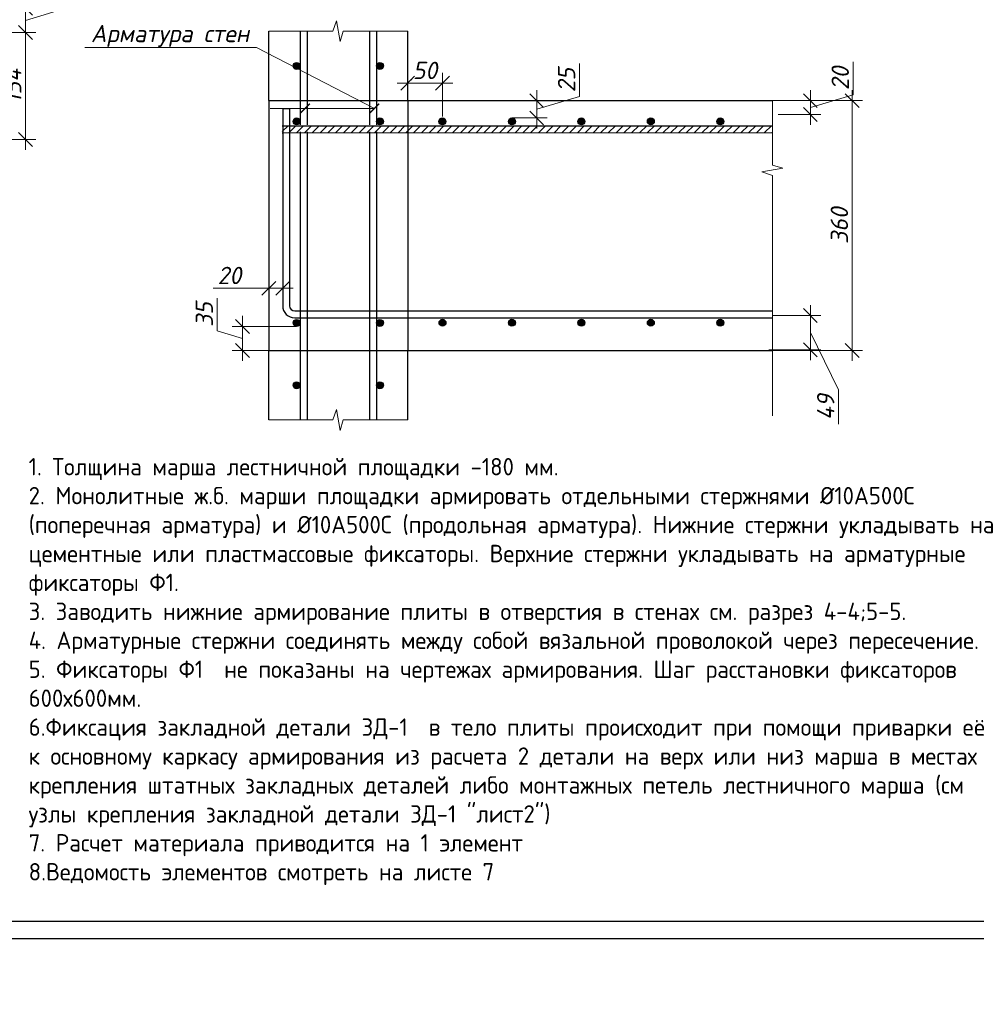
# Model space of a CAD drawing. Header units: millimetres. Extents: x 40580 to 2152466, y -328404 to 177125.
# Tile 91 of 252: x 401290 to 415062, y 134127 to 148309. Entities that reach past the tile are written whole.
import ezdxf

# ---------------------------------------------------------------- set-up
doc = ezdxf.new("R2010")
doc.units = ezdxf.units.MM
for name, color, linetype, lineweight in [('0.25___', 30, 'Continuous', 25), ('06 Текст 0.3', 131, 'Continuous', 25), ('2 mn 0.2', 7, 'Continuous', 20), ('RAZMER', 7, 'Continuous', 9), ('Выноски', 20, 'Continuous', 20), ('подоснова', 151, 'Continuous', 5), ('Размеры', 9, 'Continuous', 15), ('ТЕКСТ', 7, 'Continuous', 15)]:
    doc.layers.add(name, color=color, linetype=linetype, lineweight=lineweight)
for name, color, linetype in [('11', 7, 'Continuous'), ('801Арм Тонкие линии', 72, 'Continuous'), ('911Сл Штриховка', 50, 'Continuous'), ('Столовая - обозначения', 7, 'Continuous')]:
    doc.layers.add(name, color=color, linetype=linetype)
doc.styles.add('GOST-2.304_Type-B', font='GOST_Common.ttf')
doc.styles.add('ГОСТ', font='isocpeur.ttf')
doc.styles.add('ГОСТ 2.304', font='isocpeur.ttf')
doc.styles.add('Украинский', font='isocpeur.ttf', dxfattribs={"oblique": 12})
doc.dimstyles.new('10', dxfattribs={"dimscale": 0, "dimtxt": 250, "dimasz": 200, "dimexe": 150, "dimexo": 0, "dimgap": 60, "dimtad": 1, "dimdec": 0, "dimlfac": 0.1, "dimrnd": 1, "dimzin": 0, "dimdsep": 46, "dimtxsty": 'ГОСТ 2.304', "dimblk": 'OBLIQUE', "dimcen": 0.09, "dimdle": 150, "dimadec": 0, "dimazin": 0, "dimtfac": 1, "dimtdec": 0, "dimtmove": 1, "dimatfit": 2, "dimfxl": 1, "dimtzin": 0, "dimlwd": 0, "dimlwe": 0, "dimarcsym": 0})

# ---------------------------------------------------------------- blocks, each defined once
blk = doc.blocks.new('Штамп')
at = {"layer": '11', "lineweight": 30}
blk.add_line((254210, 84428), (311220, 84428), dxfattribs=at)
at = {"layer": '11'}
for p, q in [((252070, 84178), (281770, 84178)), ((281770, 84178), (311470, 84178))]:
    blk.add_line(p, q, dxfattribs=at)
blk = doc.blocks.new('_OBLIQUE')
at = {"color": 0, "linetype": 'ByBlock'}
blk.add_line((-0.5, -0.5), (0.5, 0.5), dxfattribs=at)
blk = doc.blocks.new('*D5580')
at = {"layer": 'Defpoints', "color": 0, "lineweight": 25, "ltscale": 0.3, "transparency": 16777216}
for p in [(397513, 148124), (401374, 148124), (397513, 146584)]:
    blk.add_point(p, dxfattribs=at)
at = {"layer": 'подоснова', "color": 0, "lineweight": 0, "ltscale": 0.3, "transparency": 16777216}
for p, q in [((401374, 146434), (401374, 148274)), ((397513, 148124), (401524, 148124)), ((397513, 146584), (401524, 146584))]:
    blk.add_line(p, q, dxfattribs=at)
at = {"layer": 'подоснова', "color": 0, "lineweight": 0, "ltscale": 0.3, "transparency": 16777216, "xscale": 200, "yscale": 200, "zscale": 200}
for p, rotation in [((401374, 148124), 90), ((401374, 146584), 270)]:
    blk.add_blockref('_OBLIQUE', p, dxfattribs=dict(at, rotation=rotation))
at = {"layer": 'подоснова', "color": 0, "ltscale": 0.3, "transparency": 16777216, "insert": (401189, 147354), "char_height": 250, "attachment_point": 5, "rotation": 90, "style": 'Украинский', "bg_fill": 3, "box_fill_scale": 1.1, "bg_fill_color": 256, "bg_fill_true_color": 13158600, "bg_fill_transparency": 0}
blk.add_mtext('154', dxfattribs=at)
blk = doc.blocks.new('*D5539')
at = {"layer": 'Defpoints', "color": 0, "lineweight": 25, "transparency": 16777216}
for p in [(407376, 147393), (406876, 147143), (407376, 146914)]:
    blk.add_point(p, dxfattribs=at)
at = {"layer": 'Размеры', "color": 0, "lineweight": 0, "transparency": 16777216}
for p, q in [((406876, 147143), (406876, 147543)), ((407376, 146914), (407376, 147543)), ((406726, 147393), (407526, 147393))]:
    blk.add_line(p, q, dxfattribs=at)
at = {"layer": 'Размеры', "color": 0, "transparency": 16777216, "insert": (407126, 147578), "char_height": 250, "attachment_point": 5, "style": 'Украинский', "bg_fill": 3, "box_fill_scale": 1.1, "bg_fill_color": 256, "bg_fill_true_color": 13158600, "bg_fill_transparency": 0}
blk.add_mtext('50', dxfattribs=at)
at = {"layer": 'Размеры', "color": 0, "lineweight": 0, "transparency": 16777216, "xscale": 200, "yscale": 200, "zscale": 200, "rotation": 180}
blk.add_blockref('_OBLIQUE', (406876, 147393), dxfattribs=at)
at = {"layer": 'Размеры', "color": 0, "lineweight": 0, "transparency": 16777216, "xscale": 200, "yscale": 200, "zscale": 200}
blk.add_blockref('_OBLIQUE', (407376, 147393), dxfattribs=at)
blk = doc.blocks.new('*D5540')
at = {"layer": 'Defpoints', "color": 0, "lineweight": 25, "transparency": 16777216}
for p in [(412126, 147143), (413276, 147143), (412126, 143543)]:
    blk.add_point(p, dxfattribs=at)
at = {"layer": 'Размеры', "color": 0, "lineweight": 0, "transparency": 16777216}
for p, q in [((413276, 143393), (413276, 147293)), ((412126, 147143), (413426, 147143)), ((412126, 143543), (413426, 143543))]:
    blk.add_line(p, q, dxfattribs=at)
at = {"layer": 'Размеры', "color": 0, "lineweight": 0, "transparency": 16777216, "xscale": 200, "yscale": 200, "zscale": 200}
for p, rotation in [((413276, 147143), 90), ((413276, 143543), 270)]:
    blk.add_blockref('_OBLIQUE', p, dxfattribs=dict(at, rotation=rotation))
at = {"layer": 'Размеры', "color": 0, "transparency": 16777216, "insert": (413091, 145343), "char_height": 250, "attachment_point": 5, "rotation": 90, "style": 'Украинский', "bg_fill": 3, "box_fill_scale": 1.1, "bg_fill_color": 256, "bg_fill_true_color": 13158600, "bg_fill_transparency": 0}
blk.add_mtext('360', dxfattribs=at)
blk = doc.blocks.new('*D5634')
at = {"layer": 'Defpoints', "color": 0, "lineweight": 25, "transparency": 16777216}
for p in [(412126, 144048), (412673, 144048), (412077, 143553)]:
    blk.add_point(p, dxfattribs=at)
at = {"layer": 'Размеры', "color": 0, "lineweight": 0, "transparency": 16777216}
for p, q in [((412673, 143403), (412673, 144198)), ((412126, 144048), (412823, 144048)), ((412673, 143801), (413079, 142979)), ((412077, 143553), (412823, 143553)), ((413079, 142979), (413079, 142481))]:
    blk.add_line(p, q, dxfattribs=at)
at = {"layer": 'Размеры', "color": 0, "lineweight": 0, "transparency": 16777216, "xscale": 200, "yscale": 200, "zscale": 200}
for p, rotation in [((412673, 144048), 90), ((412673, 143553), 270)]:
    blk.add_blockref('_OBLIQUE', p, dxfattribs=dict(at, rotation=rotation))
at = {"layer": 'Размеры', "color": 0, "transparency": 16777216, "insert": (412894, 142730), "char_height": 250, "attachment_point": 5, "rotation": 90, "style": 'Украинский', "bg_fill": 3, "box_fill_scale": 1.1, "bg_fill_color": 256, "bg_fill_true_color": 13158600, "bg_fill_transparency": 0}
blk.add_mtext('49', dxfattribs=at)
blk = doc.blocks.new('*D5635')
at = {"layer": 'Defpoints', "color": 0, "lineweight": 25, "transparency": 16777216}
for p in [(412126, 147143), (412673, 147143), (412211, 146943)]:
    blk.add_point(p, dxfattribs=at)
at = {"layer": 'Размеры', "color": 0, "lineweight": 0, "transparency": 16777216}
for p, q in [((413288, 147228), (413288, 147701)), ((412673, 146793), (412673, 147293)), ((412673, 147043), (413288, 147228)), ((412126, 147143), (412823, 147143)), ((412211, 146943), (412823, 146943))]:
    blk.add_line(p, q, dxfattribs=at)
at = {"layer": 'Размеры', "color": 0, "lineweight": 0, "transparency": 16777216, "xscale": 200, "yscale": 200, "zscale": 200}
for p, rotation in [((412673, 147143), 90), ((412673, 146943), 270)]:
    blk.add_blockref('_OBLIQUE', p, dxfattribs=dict(at, rotation=rotation))
at = {"layer": 'Размеры', "color": 0, "transparency": 16777216, "insert": (413103, 147464), "char_height": 250, "attachment_point": 5, "rotation": 90, "style": 'Украинский', "bg_fill": 3, "box_fill_scale": 1.1, "bg_fill_color": 256, "bg_fill_true_color": 13158600, "bg_fill_transparency": 0}
blk.add_mtext('20', dxfattribs=at)
blk = doc.blocks.new('*D5639')
at = {"layer": 'Defpoints', "color": 0, "lineweight": 25, "ltscale": 0.3, "transparency": 16777216}
for p in [(397513, 148474), (401374, 148474), (397513, 148124)]:
    blk.add_point(p, dxfattribs=at)
at = {"layer": 'подоснова', "color": 0, "lineweight": 0, "ltscale": 0.3, "transparency": 16777216}
for p, q in [((401989, 148484), (401989, 148957)), ((401374, 147974), (401374, 148624)), ((401374, 148299), (401989, 148484)), ((397513, 148474), (401524, 148474)), ((397513, 148124), (401524, 148124))]:
    blk.add_line(p, q, dxfattribs=at)
at = {"layer": 'подоснова', "color": 0, "lineweight": 0, "ltscale": 0.3, "transparency": 16777216, "xscale": 200, "yscale": 200, "zscale": 200}
for p, rotation in [((401374, 148474), 90), ((401374, 148124), 270)]:
    blk.add_blockref('_OBLIQUE', p, dxfattribs=dict(at, rotation=rotation))
at = {"layer": 'подоснова', "color": 0, "ltscale": 0.3, "transparency": 16777216, "insert": (401804, 148720), "char_height": 250, "attachment_point": 5, "rotation": 90, "style": 'Украинский', "bg_fill": 3, "box_fill_scale": 1.1, "bg_fill_color": 256, "bg_fill_true_color": 13158600, "bg_fill_transparency": 0}
blk.add_mtext('35', dxfattribs=at)
blk = doc.blocks.new('*D5669')
at = {"layer": 'Defpoints', "color": 0, "lineweight": 25, "transparency": 16777216}
for p in [(404876, 144601), (405076, 144601), (404876, 144440)]:
    blk.add_point(p, dxfattribs=at)
at = {"layer": 'Размеры', "color": 0, "lineweight": 0, "transparency": 16777216}
for p, q in [((404876, 144601), (404876, 144290)), ((405076, 144601), (405076, 144290)), ((404075, 144440), (404876, 144440)), ((405226, 144440), (404726, 144440))]:
    blk.add_line(p, q, dxfattribs=at)
at = {"layer": 'Размеры', "color": 0, "lineweight": 0, "transparency": 16777216, "xscale": 200, "yscale": 200, "zscale": 200, "rotation": 180}
blk.add_blockref('_OBLIQUE', (404876, 144440), dxfattribs=at)
at = {"layer": 'Размеры', "color": 0, "lineweight": 0, "transparency": 16777216, "xscale": 200, "yscale": 200, "zscale": 200}
blk.add_blockref('_OBLIQUE', (405076, 144440), dxfattribs=at)
at = {"layer": 'Размеры', "color": 0, "transparency": 16777216, "insert": (404311, 144625), "char_height": 250, "attachment_point": 5, "style": 'Украинский', "bg_fill": 3, "box_fill_scale": 1.1, "bg_fill_color": 256, "bg_fill_true_color": 13158600, "bg_fill_transparency": 0}
blk.add_mtext('20', dxfattribs=at)
blk = doc.blocks.new('*D5675')
at = {"layer": 'Defpoints', "color": 0, "lineweight": 25, "transparency": 16777216}
for p in [(405276, 143891), (404497, 143543), (405276, 143543)]:
    blk.add_point(p, dxfattribs=at)
at = {"layer": 'Размеры', "color": 0, "lineweight": 0, "transparency": 16777216}
for p, q in [((404132, 143827), (404132, 144300)), ((404497, 144041), (404497, 143393)), ((404497, 143717), (404132, 143827)), ((405276, 143891), (404347, 143891)), ((405276, 143543), (404347, 143543))]:
    blk.add_line(p, q, dxfattribs=at)
at = {"layer": 'Размеры', "color": 0, "lineweight": 0, "transparency": 16777216, "xscale": 200, "yscale": 200, "zscale": 200}
for p, rotation in [((404497, 143891), 90), ((404497, 143543), 270)]:
    blk.add_blockref('_OBLIQUE', p, dxfattribs=dict(at, rotation=rotation))
at = {"layer": 'Размеры', "color": 0, "transparency": 16777216, "insert": (403947, 144063), "char_height": 250, "attachment_point": 5, "rotation": 90, "style": 'Украинский', "bg_fill": 3, "box_fill_scale": 1.1, "bg_fill_color": 256, "bg_fill_true_color": 13158600, "bg_fill_transparency": 0}
blk.add_mtext('35', dxfattribs=at)
blk = doc.blocks.new('*D5676')
at = {"layer": 'Defpoints', "color": 0, "lineweight": 25, "transparency": 16777216}
for p in [(408376, 147143), (408733, 147143), (408376, 146893)]:
    blk.add_point(p, dxfattribs=at)
at = {"layer": 'Размеры', "color": 0, "lineweight": 0, "transparency": 16777216}
for p, q in [((409348, 147203), (409348, 147676)), ((408733, 146743), (408733, 147293)), ((408376, 147143), (408883, 147143)), ((408733, 147018), (409348, 147203)), ((408376, 146893), (408883, 146893))]:
    blk.add_line(p, q, dxfattribs=at)
at = {"layer": 'Размеры', "color": 0, "lineweight": 0, "transparency": 16777216, "xscale": 200, "yscale": 200, "zscale": 200}
for p, rotation in [((408733, 147143), 90), ((408733, 146893), 270)]:
    blk.add_blockref('_OBLIQUE', p, dxfattribs=dict(at, rotation=rotation))
at = {"layer": 'Размеры', "color": 0, "transparency": 16777216, "insert": (409163, 147439), "char_height": 250, "attachment_point": 5, "rotation": 90, "style": 'Украинский', "bg_fill": 3, "box_fill_scale": 1.1, "bg_fill_color": 256, "bg_fill_true_color": 13158600, "bg_fill_transparency": 0}
blk.add_mtext('25', dxfattribs=at)

msp = doc.modelspace()

# ---------------------------------------------------------------- hatches: boundary and pattern name
at = {"layer": '911Сл Штриховка', "true_color": 0x000000}
h = msp.add_hatch(color=18, dxfattribs=at)
edge = h.paths.add_edge_path()
edge.add_arc((405276.396, 147643.062), 50, 0, 360)
h = msp.add_hatch(color=18, dxfattribs=at)
edge = h.paths.add_edge_path()
edge.add_arc((406476.396, 147643.062), 50, 0, 360)
h = msp.add_hatch(color=18, dxfattribs=at)
edge = h.paths.add_edge_path()
edge.add_arc((405276.396, 146843.062), 50, 0, 360)
h = msp.add_hatch(color=18, dxfattribs=at)
edge = h.paths.add_edge_path()
edge.add_arc((406476.396, 146843.062), 50, 0, 360)
h = msp.add_hatch(color=18, dxfattribs=at)
edge = h.paths.add_edge_path()
edge.add_arc((408376.396, 146843.062), 50, 0, 360)
h = msp.add_hatch(color=18, dxfattribs=at)
edge = h.paths.add_edge_path()
edge.add_arc((409376.396, 146843.062), 50, 0, 360)
h = msp.add_hatch(color=18, dxfattribs=at)
edge = h.paths.add_edge_path()
edge.add_arc((410376.396, 146843.062), 50, 0, 360)
h = msp.add_hatch(color=18, dxfattribs=at)
edge = h.paths.add_edge_path()
edge.add_arc((411376.396, 146843.062), 50, 0, 360)
h = msp.add_hatch(color=18, dxfattribs=at)
edge = h.paths.add_edge_path()
edge.add_arc((405276.396, 143941.369), 50, 0, 360)
h = msp.add_hatch(color=18, dxfattribs=at)
edge = h.paths.add_edge_path()
edge.add_arc((406476.396, 143941.671), 50, 0, 360)
h = msp.add_hatch(color=18, dxfattribs=at)
edge = h.paths.add_edge_path()
edge.add_arc((407376.695, 143943.025), 50, 0, 360)
h = msp.add_hatch(color=18, dxfattribs=at)
edge = h.paths.add_edge_path()
edge.add_arc((408376.695, 143943.025), 50, 0, 360)
h = msp.add_hatch(color=18, dxfattribs=at)
edge = h.paths.add_edge_path()
edge.add_arc((409376.695, 143943.025), 50, 0, 360)
h = msp.add_hatch(color=18, dxfattribs=at)
edge = h.paths.add_edge_path()
edge.add_arc((410376.695, 143943.025), 50, 0, 360)
h = msp.add_hatch(color=18, dxfattribs=at)
edge = h.paths.add_edge_path()
edge.add_arc((411376.695, 143943.025), 50, 0, 360)
h = msp.add_hatch(color=18, dxfattribs=at)
edge = h.paths.add_edge_path()
edge.add_arc((405276.396, 143043.062), 50, 0, 360)
h = msp.add_hatch(color=18, dxfattribs=at)
edge = h.paths.add_edge_path()
edge.add_arc((406476.396, 143043.062), 50, 0, 360)
at = {"layer": 'Размеры', "true_color": 0x000000}
h = msp.add_hatch(dxfattribs=at)
h.set_pattern_fill('ANSI31', color=18, scale=25)
h.set_pattern_definition([(45, (-2587255.21, 63189.67), (-56.1266008, 56.1266008), [])])
h.paths.add_polyline_path([(405069.55, 146780.905), (405069.55, 146680.281), (412119.553, 146682.138), (412119.553, 146780.905)])

# ---------------------------------------------------------------- linework, layer by layer
at = {"layer": '0.25___', "color": 18, "linetype": 'Continuous', "lineweight": 25, "true_color": 0x000000}
for p, q in [((404876.396, 147143.062), (404876.396, 148143.062)), ((405326.396, 148143.062), (405326.396, 146793.062)), ((405426.396, 148143.062), (405426.396, 146793.062)), ((406326.396, 148143.062), (406326.396, 146793.062)), ((406426.396, 148143.062), (406426.396, 146793.062)), ((404876.396, 147143.062), (404876.396, 143543.062)), ((405326.396, 146692.452), (405326.396, 145491.369)), ((405426.396, 146692.48), (405426.396, 145491.396)), ((406326.396, 146692.723), (406326.396, 145491.644)), ((406426.396, 146692.751), (406426.396, 145491.671)), ((405326.396, 145593.062), (405326.396, 142543.062)), ((405426.396, 145593.062), (405426.396, 142543.062)), ((406326.396, 145593.062), (406326.396, 142543.062)), ((406426.396, 145593.062), (406426.396, 142543.062)), ((404876.396, 142543.062), (404876.396, 143543.062)), ((406876.396, 142543.062), (406876.396, 143543.062))]:
    msp.add_line(p, q, dxfattribs=at)
msp.add_lwpolyline([(404876.396, 143543.062), (412126.399, 143543.062)], dxfattribs=at)
at = {"layer": '06 Текст 0.3', "color": 18, "ltscale": 100, "true_color": 0x000000}
msp.add_line((405076.396, 146793.062), (405076.389, 146693.679), dxfattribs=at)
for points in [[(405069.55, 146780.905), (412119.553, 146780.905)], [(405069.55, 146680.228), (412119.553, 146682.138)]]:
    msp.add_lwpolyline(points, dxfattribs=at)
at = {"layer": '801Арм Тонкие линии', "color": 18, "true_color": 0x000000}
for centre in [(405276.396, 147643.062), (406476.396, 147643.062), (405276.396, 146843.062), (406476.396, 146843.062), (408376.396, 146843.062), (409376.396, 146843.062), (410376.396, 146843.062), (411376.396, 146843.062), (405276.396, 143941.369), (406476.396, 143941.671), (407376.695, 143943.025), (408376.695, 143943.025), (409376.695, 143943.025), (410376.695, 143943.025), (411376.695, 143943.025), (405276.396, 143043.062), (406476.396, 143043.062)]:
    msp.add_circle(centre, 50, dxfattribs=at)
at = {"layer": 'RAZMER', "color": 18, "lineweight": 30, "true_color": 0x000000}
msp.add_line((405075.422, 147028.69), (405174.342, 147028.69), dxfattribs=at)
for points in [[(405076.392, 147030.044), (405076.392, 144187.311)], [(405175.311, 147030.044), (405175.311, 144187.311)]]:
    msp.add_lwpolyline(points, dxfattribs=at)
for radius in [173.17, 74.25]:
    msp.add_arc((405249.561, 144187.311), radius, 180, 270, dxfattribs=at)
at = {"layer": 'Выноски', "color": 18, "true_color": 0x000000}
for q in [(404896.239, 147028.373), (406396.239, 147028.382)]:
    msp.add_line((405396.239, 147028.382), q, dxfattribs=at)
at = {"layer": 'Выноски', "color": 18, "true_color": 0x000000, "const_width": 20}
for points in [[(405325.528, 146957.671), (405466.949, 147099.093)], [(406325.528, 146957.671), (406466.949, 147099.093)]]:
    msp.add_lwpolyline(points, dxfattribs=at)
at = {"layer": 'подоснова', "color": 18, "lineweight": 15, "ltscale": 0.3, "true_color": 0x000000}
msp.add_line((404701.095, 147909.787), (404700.995, 147909.787), dxfattribs=at)
for points in [[(402227.856, 147909.787), (404700.995, 147909.787)], [(406397.953, 147030.097), (404701.095, 147909.787)]]:
    msp.add_lwpolyline(points, dxfattribs=at)
at = {"layer": 'Размеры', "color": 18, "true_color": 0x000000}
for points in [[(404876.396, 148143.062), (405798.948, 148143.062), (405851.396, 148293.062), (405901.396, 147993.062), (405948.51, 148143.062), (406876.396, 148143.062)], [(412126.399, 142601.872), (412126.399, 146065.614), (411976.399, 146118.062), (412276.399, 146168.062), (412126.399, 146215.177), (412126.399, 147143.062)], [(404876.396, 142543.062), (405798.948, 142543.062), (405851.396, 142693.062), (405901.396, 142393.062), (405948.51, 142543.062), (406876.396, 142543.062)]]:
    msp.add_lwpolyline(points, dxfattribs=at)

# ---------------------------------------------------------------- block references
at = {"layer": 'Столовая - обозначения', "color": 18, "lineweight": 20, "true_color": 0x000000}
msp.add_blockref('Штамп', (123367.786, 50897.048), dxfattribs=at)

# ---------------------------------------------------------------- texts
at = {"layer": '2 mn 0.2', "color": 18, "true_color": 0x000000, "insert": (401418.889, 141995.457), "char_height": 250, "width": 13982.19479, "attachment_point": 1, "style": 'GOST-2.304_Type-B'}
msp.add_mtext('1. Толщина марша лестничной площадки -180 мм. \\P2. Монолитные ж.б. марши площадки армировать отдельными стержнями %%C10A500С (поперечная арматура) и %%C10A500С (продольная арматура). Нижние стержни укладывать на цементные или пластмассовые фиксаторы. Верхние стержни укладывать на арматурные фиксаторы Ф1. \\P3. Заводить нижние армирование плиты в отверстия в стенах см. разрез 4-4;5-5.\\P4. Арматурные стержни соединять между собой вязальной проволокой через пересечение. \\P5. Фиксаторы Ф1  не показаны на чертежах армирования. Шаг расстановки фиксаторов 600х600мм. \\P6.Фиксация закладной детали ЗД-1  в тело плиты происходит при помощи приварки её к основному каркасу армирования из расчета 2 детали на верх или низ марша в местах крепления штатных закладных деталей либо монтажных петель лестничного марша (см узлы крепления закладной детали ЗД-1 "лист2")\\P7. Расчет материала приводится на 1 элемент\\P8.Ведомость элементов смотреть на листе 7', dxfattribs=at)
at = {"layer": 'подоснова', "color": 18, "ltscale": 0.3, "true_color": 0x000000, "insert": (403454.426, 148234.787), "char_height": 250, "attachment_point": 2, "style": 'GOST-2.304_Type-B'}
msp.add_mtext('{\\fISOCPEUR|b0|i0|c204|p34;\\Q12;Арматура стен}', dxfattribs=at)
at = {"layer": 'ТЕКСТ', "color": 18, "ltscale": 100, "true_color": 0x000000, "insert": (317510.903, 136525.816), "char_height": 250, "width": 5911.0211, "attachment_point": 1, "style": 'GOST-2.304_Type-B'}
msp.add_mtext('\\pi1400.20752,t7400.20752;Схема расположения \\P\\pi594.90449,t6594.90449;элементов лестничной клетки. \\P\\pi1489.60146,t7489.60146;Разрез 1-1, 2-2, 3-3 ', dxfattribs=at)

# ---------------------------------------------------------------- next in the draw order: dimensions: what is measured, and where the dimension line sits
at = {"layer": 'подоснова', "color": 18, "ltscale": 0.3, "true_color": 0x000000}
dim = msp.add_linear_dim(base=(401373.523, 148124.244), p1=(397512.616, 146584.495), p2=(397512.665, 148124.244), angle=90, dimstyle='10', override={"dimscale": 1, "dimtxsty": 'Украинский', "dimtfill": 1}, dxfattribs=at)
dim.commit()
dim.dimension.update_dxf_attribs({"geometry": '*D5580', "text_midpoint": (401188.523, 147354.369)})
at = {"layer": 'Размеры', "color": 18, "true_color": 0x000000}
for base, p1, p2, picture, middle in [((407376.396, 147393.062), (406876.396, 147143.062), (407376.396, 146913.773), '*D5539', (407126.396, 147393.062)), ((404876.396, 144440.038), (405076.392, 144601.22), (404876.396, 144601.22), '*D5669', (404311.228, 144443.788))]:
    dim = msp.add_linear_dim(base=base, p1=p1, p2=p2, dimstyle='10', override={"dimscale": 1, "dimtxsty": 'Украинский', "dimtfill": 1}, dxfattribs=at)
    dim.commit()
    dim.dimension.update_dxf_attribs({"geometry": picture, "text_midpoint": middle, "dimtype": 160})

# ---------------------------------------------------------------- next in the draw order: hatches: boundary and pattern name
at = {"layer": '911Сл Штриховка', "true_color": 0x000000}
h = msp.add_hatch(color=18, dxfattribs=at)
edge = h.paths.add_edge_path()
edge.add_arc((407376.396, 146843.062), 50, 0, 360)

# ---------------------------------------------------------------- next in the draw order: linework, layer by layer
at = {"layer": '0.25___', "color": 18, "linetype": 'Continuous', "lineweight": 25, "true_color": 0x000000}
for q in [(406876.396, 148143.062), (406876.396, 143543.062)]:
    msp.add_line((406876.396, 147143.062), q, dxfattribs=at)
msp.add_lwpolyline([(404876.396, 147143.062), (412126.399, 147143.062)], dxfattribs=at)
at = {"layer": '801Арм Тонкие линии', "color": 18, "true_color": 0x000000}
msp.add_circle((407376.396, 146843.062), 50, dxfattribs=at)

# ---------------------------------------------------------------- next in the draw order: dimensions: what is measured, and where the dimension line sits
at = {"layer": 'подоснова', "color": 18, "ltscale": 0.3, "true_color": 0x000000}
dim = msp.add_linear_dim(base=(401373.523, 148474.233), p1=(397512.665, 148124.244), p2=(397512.665, 148474.233), angle=90, dimstyle='10', override={"dimscale": 1, "dimtxsty": 'Украинский', "dimtfill": 1}, dxfattribs=at)
dim.commit()
dim.dimension.update_dxf_attribs({"geometry": '*D5639', "text_midpoint": (401803.523, 148543.738)})

# ---------------------------------------------------------------- next in the draw order: dimensions: what is measured, and where the dimension line sits
at = {"layer": 'Размеры', "color": 18, "true_color": 0x000000}
for base, p1, p2, picture, middle in [((408733.294, 147143.062), (408376.396, 146893.062), (408376.396, 147143.062), '*D5676', (409163.294, 147262.562)), ((413276.353, 147143.062), (412126.377, 143543.062), (412126.377, 147143.062), '*D5540', (413091.353, 145343.062))]:
    dim = msp.add_linear_dim(base=base, p1=p1, p2=p2, angle=90, dimstyle='10', override={"dimscale": 1, "dimtxsty": 'Украинский', "dimtfill": 1}, dxfattribs=at)
    dim.commit()
    dim.dimension.update_dxf_attribs({"geometry": picture, "text_midpoint": middle})

# ---------------------------------------------------------------- next in the draw order: dimensions: what is measured, and where the dimension line sits
dim = msp.add_linear_dim(base=(412672.791, 147143.062), p1=(412210.701, 146943.062), p2=(412126.355, 147143.062), angle=90, dimstyle='10', override={"dimscale": 1, "dimtxsty": 'Украинский', "dimtfill": 1}, dxfattribs=at)
dim.commit()
dim.dimension.update_dxf_attribs({"geometry": '*D5635', "text_midpoint": (413102.791, 147287.562)})
dim = msp.add_linear_dim(base=(412672.790680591, 144048.061872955), p1=(412076.71257415, 143553.061872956), p2=(412126.398582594, 144048.061872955), angle=90, dimstyle='10', override={"dimscale": 1, "dimtxsty": 'Украинский', "dimtfill": 1}, dxfattribs=at)
dim.commit()
dim.dimension.update_dxf_attribs({"geometry": '*D5634', "text_midpoint": (413079.040680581, 142919.452111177), "dimtype": 160})

# ---------------------------------------------------------------- next in the draw order: linework, layer by layer
at = {"layer": 'RAZMER', "color": 18, "lineweight": 30, "true_color": 0x000000}
for points in [[(405249.561, 144113.061), (412117.939, 144113.061)], [(405249.561, 144014.141), (412117.939, 144014.141)]]:
    msp.add_lwpolyline(points, dxfattribs=at)

# ---------------------------------------------------------------- next in the draw order: dimensions: what is measured, and where the dimension line sits
at = {"layer": 'Размеры', "color": 18, "true_color": 0x000000}
dim = msp.add_linear_dim(base=(404496.789, 143543.062), p1=(405276.396, 143891.369), p2=(405276.396, 143543.062), angle=90, dimstyle='10', override={"dimscale": 1, "dimtxsty": 'Украинский', "dimtfill": 1}, dxfattribs=at)
dim.commit()
dim.dimension.update_dxf_attribs({"geometry": '*D5675', "text_midpoint": (403946.789, 143886.715)})

# ---------------------------------------------------------------- next in the draw order: texts
at = {"color": 18, "true_color": 0x000000, "insert": (250111.057, 153773.154), "char_height": 200, "attachment_point": 1, "style": 'ГОСТ'}
msp.add_mtext_dynamic_manual_height_columns('\\pi9510.738;{\\H1.5152x;\\P\\pi1000;Общие указания\\P\\pi200;}1.^IРабочая документация разработана в соответствии с заданием на проектирование, требованиями действующих технических регламентов, стандартов, сводов правил и других документов, содержащих установленные требования.\\P2.^IРабочая документация выполнена в соответствии со следующими нормативными и техническими документами:\\P-^IСП 20.13330.2016 "Нагрузки и Воздействия";\\P-^IСП 63.13330.2012 "Бетонные и железобетонные конструкции. Основные положения";\\P-^IСП 22.13330.2016 "Основания зданий и сооружений";\\P-^IСП 45.13330.2012 "Земляные сооружения, основания и фундаменты".\\P3.   За относительную отметку 0,000 принята отметка чистого пола первого этажа.\\P4.^IПеречень видов работ, для которых необходимо составлять акты освидетельствования скрытых работ:\\P-^Iармирование конструкций;\\P-^Iосвидетельствование опалубки перед бетонированием;\\P-^Iвыполнение сварочных работ;\\P-^Iотбор контрольных проб бетона;\\P-^Iсоответствие законченных железобетонных конструкций проекту с отображением качества работ;\\P-^Iустройство монолитных конструкций, выполняемых в зимнее время;  \\P\\pi0;        -    устройство гидроизоляции;\\P\\pi200;-^Iуплотнение грунтов и обратную засыпку.\\PЗапрещается выполнение последующих работ при отсутствии актов освидетельствования предшествующих скрытых работ во всех случаях.\\P\\pi0;        5. Проект рассчитан на производство работ в период положительных температур. В случае выполнения работ при отрицательных температурах необходимо выполнять требования СНиП часть 3 по производству работ и ППР.\\P        6. При минимальной температуре воздуха до минус 15°С допускается:\\P\\pi200;-выдерживание бетона в конструкции методом термоса, при предварительном разогреве бетонной смеси;\\P -форсированный электроразогрев бетона в конструкции с повторным уплотнением.\\PПри минимальной температуре воздуха до минус 25°С допускается:\\P -обогрев бетона в греющей опалубке с помощью низкотемпературных электронагревателей;\\P -электродный сквозной прогрев бетона;\\P -электрообогрев с помощью греющего провода.\\P      7. В процессе бетонирования обеспечить соблюдение защитных слоев и мест положения рабочей арматуры согласно проекту. Величина защитного слоя продольной рабочей арматуры у боковых граней стен монолитных участков должны быть не менее 20мм и не менее диаметра продольной рабочей арматуры конструкции, величина защитного слоя поперечной арматуры - не менее 10 мм\\P      8. Крестовые соединения стержней продольной и поперечной арматуры, соединение стержней продольной арматуры по длине выполнить вязкой отожженой проволокой диаметром 2,0-3,0 мм', width=17710.69822, gutter_width=5800, heights=[13133.416], dxfattribs=at)

doc.saveas('drawing.dxf')
